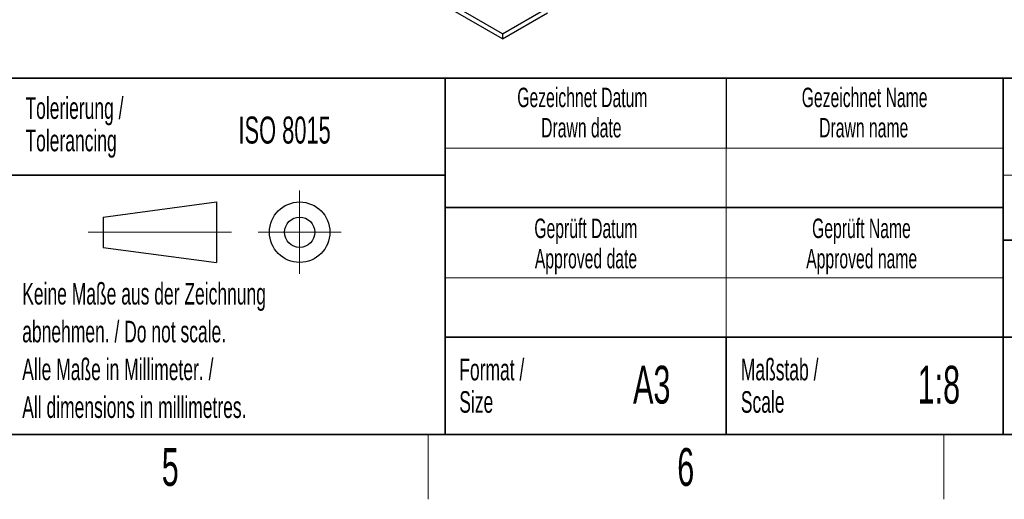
# Model space of a CAD drawing. Header units: millimetres. Extents: x 5 to 418, y 2 to 292.
# Tile 12 of 31: x 227 to 318, y 6 to 50. Entities that reach past the tile are written whole.
import ezdxf

# ---------------------------------------------------------------- set-up
doc = ezdxf.new("R2010")
doc.units = ezdxf.units.MM
doc.layers.add('SLD-0', color=7, linetype='Continuous')
doc.styles.add('SLDTEXTSTYLE0', font='TXT', dxfattribs={"width": 0.605})

msp = doc.modelspace()

# ---------------------------------------------------------------- linework, layer by layer
at = {"color": 7, "linetype": 'Continuous', "lineweight": 25}
for p, q in [((271.6332, 48.6143), (262.4254, 53.9298)), ((271.6332, 49.1042), (262.5924, 54.3233)), ((271.6332, 49.1042), (275.8052, 51.5126)), ((271.6332, 48.6143), (275.8052, 51.0227)), ((271.6332, 49.1042), (271.6332, 48.6143))]:
    msp.add_line(p, q, dxfattribs=at)
at = {"layer": 'SLD-0', "lineweight": 35}
for p, q in [((225.6167, 45), (266.3305, 45)), ((266.3305, 12), (266.3305, 45)), ((266.3305, 45), (266.3305, 12)), ((318, 45), (266.3305, 45)), ((318, 45), (318, 12)), ((318, 45), (318, 40.1053)), ((318, 45), (408, 45)), ((318, 45), (318, 12)), ((225.6167, 36), (266.3305, 36)), ((266.3305, 33), (318, 33)), ((408, 30), (318, 30)), ((266.3305, 21), (318, 21)), ((292.3305, 21), (292.3305, 12)), ((318, 21), (390, 21)), ((26, 12), (408, 12)), ((225.6167, 12), (266.3305, 12)), ((266.3305, 12), (318, 12))]:
    msp.add_line(p, q, dxfattribs=at)
at = {"layer": 'SLD-0'}
msp.add_line((292.3305, 45), (292.3305, 38.5), dxfattribs=at)
at = {"layer": 'SLD-0', "lineweight": 18}
for p, q in [((266.3305, 38.5), (318, 38.5)), ((292.3305, 38.5), (292.3305, 33)), ((252.8396, 34.5746), (252.8396, 26.8746)), ((292.3305, 33), (292.3305, 26.5)), ((233.2396, 30.7246), (246.5396, 30.7246)), ((248.9896, 30.7246), (256.6896, 30.7246)), ((266.3305, 26.5), (318, 26.5)), ((292.3305, 26.5), (292.3305, 21)), ((264.75, 6), (264.75, 12)), ((312.5, 6), (312.5, 12))]:
    msp.add_line(p, q, dxfattribs=at)
at = {"layer": 'SLD-0', "color": 7, "linetype": 'Continuous', "lineweight": 18}
msp.add_line((318, 36), (408, 36), dxfattribs=at)
at = {"layer": 'SLD-0', "lineweight": 25}
for p, q in [((234.6396, 32.1246), (245.1396, 33.5246)), ((245.1396, 33.5246), (245.1396, 27.9246)), ((234.6396, 32.1246), (234.6396, 29.3246)), ((234.6396, 29.3246), (245.1396, 27.9246))]:
    msp.add_line(p, q, dxfattribs=at)
at = {"layer": 'SLD-0', "color": 7, "linetype": 'Continuous', "lineweight": 35}
msp.add_line((408, 12), (318, 12), dxfattribs=at)
at = {"layer": 'SLD-0', "lineweight": 25}
for radius in [2.8, 1.4]:
    msp.add_circle((252.8396, 30.7246), radius, dxfattribs=at)

# ---------------------------------------------------------------- texts
at = {"layer": 'SLD-0', "style": 'SLDTEXTSTYLE0'}
for s, insert, char_height, attachment_point in [('Gezeichnet Datum', (279.0254, 44.1039), 1.8, 2), ('Gezeichnet Name', (305.1708, 44.1039), 1.8, 2), ('Tolerierung /', (227.4391, 43.2172), 2, 1), ('ISO 8015', (247.1716, 41.4342), 2.5, 1), ('Drawn date', (278.9303, 41.3039), 1.8, 2), ('Drawn name', (305.0871, 41.3039), 1.8, 2), ('Tolerancing', (227.4391, 40.2172), 2, 1), ('Geprüft Datum', (279.3494, 31.9851), 1.8, 2), ('Geprüft Name', (304.8762, 31.9851), 1.8, 2), ('Approved date', (279.362, 29.1851), 1.8, 2), ('Approved name', (304.9003, 29.1851), 1.8, 2), ('Keine Maße aus der Zeichnung', (227.1404, 26.0307), 2, 1), ('abnehmen. / Do not scale.', (227.1404, 22.5307), 2, 1), ('Alle Maße in Millimeter. /', (227.1404, 19.0307), 2, 1), ('Format /', (267.6251, 19.0116), 2, 1), ('Maßstab /', (293.7029, 19.0116), 2, 1), ('A3', (285.4515, 18.3609), 3.5, 2), ('1:8', (312.0473, 18.3609), 3.5, 2), ('All dimensions in millimetres.', (227.1404, 15.5307), 2, 1), ('Size', (267.6251, 16.0116), 2, 1), ('Scale', (293.7029, 16.0116), 2, 1), ('5', (240.8527, 10.743), 3.5, 2), ('6', (288.6027, 10.743), 3.5, 2)]:
    msp.add_mtext(s, dxfattribs=dict(at, insert=insert, char_height=char_height, attachment_point=attachment_point))

doc.saveas('drawing.dxf')
